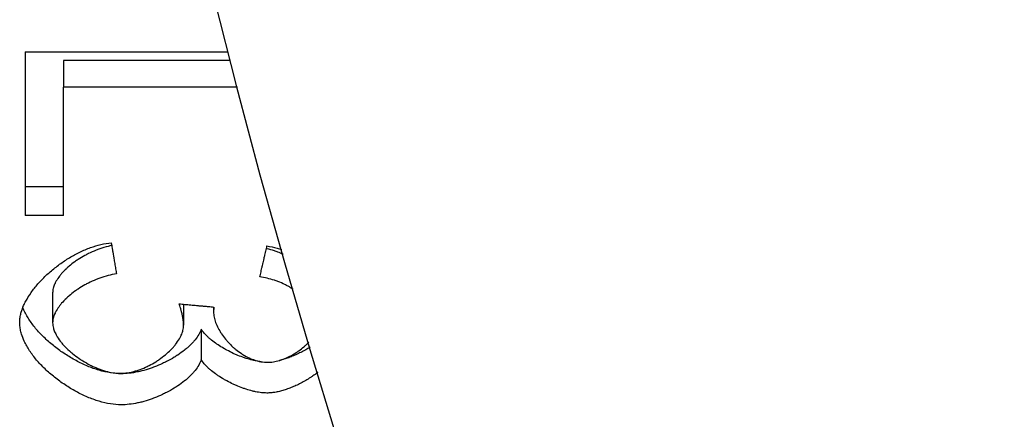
# Model space of a CAD drawing. Header units: millimetres. Extents: x 226749 to 325316, y -44191 to 40236.
# Tile 141 of 164: x 294289.41 to 294300.02, y 13126.43 to 13130.74. Entities that reach past the tile are written whole.
import ezdxf

# ---------------------------------------------------------------- set-up
doc = ezdxf.new("R2010")
doc.units = ezdxf.units.MM
doc.header["$LTSCALE"] = 100
doc.layers.add('K_URZĄDZENIA', color=4, linetype='Continuous')

# ---------------------------------------------------------------- blocks, each defined once
blk = doc.blocks.new('ZBIORNIK_RZUT')
at = {"layer": 'K_URZĄDZENIA'}
for p, q in [((149044.09, 96686.754), (149044.09, 96684.88)), ((149043.709, 96684.467), (149043.709, 96686.656)), ((149046.462, 96686.497), (149046.515, 96686.497)), ((149046.699, 96686.364), (149047.028, 96686.364)), ((149046.432, 96686.174), (149046.658, 96686.174)), ((149043.801, 96684.88), (149044.09, 96684.88)), ((149045.473, 96684.88), (149044.09, 96684.88)), ((149045.473, 96684.88), (149045.473, 96684.467)), ((149046.308, 96684.763), (149046.631, 96684.763)), ((149043.709, 96684.467), (149045.473, 96684.467))]:
    blk.add_line(p, q, dxfattribs=at)
blk.add_arc((149022.864, 96768.028), 84, 275.80773, 84.19227, dxfattribs=at)
for points, knots in [([(149047.166, 96687.621), (149047.167, 96687.619), (149047.169, 96687.618), (149047.17, 96687.616), (149047.182, 96687.6), (149047.194, 96687.584), (149047.205, 96687.567), (149047.211, 96687.558), (149047.217, 96687.55), (149047.222, 96687.541), (149047.233, 96687.524), (149047.244, 96687.507), (149047.254, 96687.49), (149047.259, 96687.481), (149047.264, 96687.473), (149047.269, 96687.464), (149047.279, 96687.446), (149047.288, 96687.429), (149047.296, 96687.411), (149047.301, 96687.403), (149047.305, 96687.394), (149047.309, 96687.385), (149047.317, 96687.368), (149047.324, 96687.35), (149047.331, 96687.333), (149047.335, 96687.324), (149047.338, 96687.316), (149047.341, 96687.307), (149047.347, 96687.29), (149047.353, 96687.273), (149047.358, 96687.256), (149047.361, 96687.248), (149047.363, 96687.239), (149047.365, 96687.231), (149047.37, 96687.215), (149047.374, 96687.199), (149047.377, 96687.183), (149047.379, 96687.175), (149047.38, 96687.167), (149047.382, 96687.159), (149047.384, 96687.144), (149047.386, 96687.129), (149047.387, 96687.115), (149047.389, 96687.1), (149047.389, 96687.086), (149047.389, 96687.073)], [0.5379829, 0.5379829, 0.5379829, 0.5379829, 0.5416667, 0.5416667, 0.5416667, 0.5833333, 0.5833333, 0.5833333, 0.6041667, 0.6041667, 0.6041667, 0.6458333, 0.6458333, 0.6458333, 0.6666667, 0.6666667, 0.6666667, 0.7083333, 0.7083333, 0.7083333, 0.7291667, 0.7291667, 0.7291667, 0.7708333, 0.7708333, 0.7708333, 0.7916667, 0.7916667, 0.7916667, 0.8333333, 0.8333333, 0.8333333, 0.8541667, 0.8541667, 0.8541667, 0.8958333, 0.8958333, 0.8958333, 0.9166667, 0.9166667, 0.9166667, 0.9583333, 0.9583333, 0.9583333, 1, 1, 1, 1]), ([(149047.058, 96687.081), (149047.058, 96687.101), (149047.056, 96687.121), (149047.053, 96687.142), (149047.05, 96687.162), (149047.045, 96687.183), (149047.039, 96687.204), (149047.036, 96687.215), (149047.033, 96687.225), (149047.029, 96687.236), (149047.022, 96687.256), (149047.013, 96687.277), (149047.004, 96687.298), (149046.999, 96687.308), (149046.994, 96687.318), (149046.988, 96687.329), (149046.978, 96687.349), (149046.966, 96687.369), (149046.953, 96687.388), (149046.947, 96687.398), (149046.94, 96687.407), (149046.934, 96687.416), (149046.92, 96687.435), (149046.906, 96687.453), (149046.892, 96687.47), (149046.884, 96687.478), (149046.877, 96687.487), (149046.869, 96687.495), (149046.86, 96687.504), (149046.85, 96687.514), (149046.84, 96687.523)], [0, 0, 0, 0, 0.0833333, 0.0833333, 0.0833333, 0.1666667, 0.1666667, 0.1666667, 0.2083333, 0.2083333, 0.2083333, 0.2916667, 0.2916667, 0.2916667, 0.3333333, 0.3333333, 0.3333333, 0.4166667, 0.4166667, 0.4166667, 0.4583333, 0.4583333, 0.4583333, 0.5416667, 0.5416667, 0.5416667, 0.5833333, 0.5833333, 0.5833333, 0.6346656, 0.6346656, 0.6346656, 0.6346656]), ([(149046.893, 96687.538), (149046.903, 96687.522), (149046.913, 96687.506), (149046.922, 96687.49), (149046.927, 96687.481), (149046.932, 96687.473), (149046.937, 96687.464), (149046.946, 96687.446), (149046.955, 96687.429), (149046.964, 96687.411), (149046.968, 96687.403), (149046.972, 96687.394), (149046.976, 96687.385), (149046.984, 96687.368), (149046.991, 96687.35), (149046.998, 96687.333), (149047.002, 96687.324), (149047.005, 96687.316), (149047.008, 96687.307), (149047.014, 96687.29), (149047.02, 96687.273), (149047.025, 96687.256), (149047.028, 96687.248), (149047.03, 96687.239), (149047.032, 96687.231), (149047.034, 96687.223), (149047.036, 96687.215), (149047.038, 96687.208)], [0.606568, 0.606568, 0.606568, 0.606568, 0.6458333, 0.6458333, 0.6458333, 0.6666667, 0.6666667, 0.6666667, 0.7083333, 0.7083333, 0.7083333, 0.7291667, 0.7291667, 0.7291667, 0.7708333, 0.7708333, 0.7708333, 0.7916667, 0.7916667, 0.7916667, 0.8333333, 0.8333333, 0.8333333, 0.8541667, 0.8541667, 0.8541667, 0.8741398, 0.8741398, 0.8741398, 0.8741398]), ([(149046.269, 96687.355), (149046.258, 96687.337), (149046.248, 96687.319), (149046.237, 96687.301), (149046.231, 96687.289), (149046.225, 96687.277), (149046.219, 96687.265), (149046.207, 96687.241), (149046.196, 96687.216), (149046.187, 96687.191), (149046.182, 96687.179), (149046.177, 96687.166), (149046.173, 96687.153), (149046.164, 96687.127), (149046.157, 96687.101), (149046.151, 96687.075), (149046.145, 96687.049), (149046.14, 96687.022), (149046.137, 96686.996)], [0.6008751, 0.6008751, 0.6008751, 0.6008751, 0.6666667, 0.6666667, 0.6666667, 0.7083333, 0.7083333, 0.7083333, 0.7916667, 0.7916667, 0.7916667, 0.8333333, 0.8333333, 0.8333333, 0.9166667, 0.9166667, 0.9166667, 1, 1, 1, 1]), ([(149045.803, 96687.073), (149045.809, 96687.109), (149045.816, 96687.146), (149045.827, 96687.182), (149045.831, 96687.199), (149045.836, 96687.215), (149045.842, 96687.232)], [0, 0, 0, 0, 0.0833333, 0.0833333, 0.0833333, 0.121849, 0.121849, 0.121849, 0.121849]), ([(149045.893, 96687.247), (149045.884, 96687.228), (149045.877, 96687.21), (149045.869, 96687.191), (149045.865, 96687.179), (149045.86, 96687.166), (149045.856, 96687.153), (149045.847, 96687.127), (149045.84, 96687.101), (149045.834, 96687.075), (149045.834, 96687.072), (149045.833, 96687.069), (149045.832, 96687.067)], [0.7296475, 0.7296475, 0.7296475, 0.7296475, 0.7916667, 0.7916667, 0.7916667, 0.8333333, 0.8333333, 0.8333333, 0.9166667, 0.9166667, 0.9166667, 0.9256118, 0.9256118, 0.9256118, 0.9256118]), ([(149046.137, 96686.996), (149046.128, 96686.998), (149046.119, 96687), (149046.11, 96687.002), (149046.1, 96687.004), (149046.091, 96687.007), (149046.082, 96687.009), (149046.077, 96687.01), (149046.073, 96687.011), (149046.068, 96687.012), (149046.059, 96687.014), (149046.05, 96687.016), (149046.04, 96687.018), (149046.036, 96687.02), (149046.031, 96687.021), (149046.026, 96687.022), (149046.017, 96687.024), (149046.008, 96687.026), (149045.999, 96687.028), (149045.994, 96687.029), (149045.989, 96687.03), (149045.985, 96687.031), (149045.975, 96687.034), (149045.966, 96687.036), (149045.957, 96687.038), (149045.952, 96687.039), (149045.948, 96687.04), (149045.943, 96687.041), (149045.934, 96687.043), (149045.924, 96687.045), (149045.915, 96687.047), (149045.91, 96687.049), (149045.906, 96687.05), (149045.901, 96687.051), (149045.892, 96687.053), (149045.883, 96687.055), (149045.873, 96687.057), (149045.869, 96687.058), (149045.864, 96687.059), (149045.859, 96687.06), (149045.85, 96687.063), (149045.841, 96687.065), (149045.831, 96687.067), (149045.822, 96687.069), (149045.813, 96687.071), (149045.803, 96687.073)], [0, 0, 0, 0, 0.00363674, 0.00363674, 0.00363674, 0.00727348, 0.00727348, 0.00727348, 0.00909185, 0.00909185, 0.00909185, 0.01272859, 0.01272859, 0.01272859, 0.01454696, 0.01454696, 0.01454696, 0.0181837, 0.0181837, 0.0181837, 0.02000207, 0.02000207, 0.02000207, 0.02363881, 0.02363881, 0.02363881, 0.02545718, 0.02545718, 0.02545718, 0.02909392, 0.02909392, 0.02909392, 0.03091229, 0.03091229, 0.03091229, 0.03454903, 0.03454903, 0.03454903, 0.0363674, 0.0363674, 0.0363674, 0.04000414, 0.04000414, 0.04000414, 0.04364088, 0.04364088, 0.04364088, 0.04364088]), ([(149046.515, 96686.497), (149046.533, 96686.497), (149046.551, 96686.499), (149046.57, 96686.503), (149046.589, 96686.507), (149046.609, 96686.512), (149046.629, 96686.52), (149046.638, 96686.523), (149046.649, 96686.528), (149046.659, 96686.532), (149046.679, 96686.541), (149046.699, 96686.552), (149046.719, 96686.564), (149046.73, 96686.57), (149046.74, 96686.576), (149046.75, 96686.583), (149046.77, 96686.596), (149046.79, 96686.611), (149046.809, 96686.627), (149046.819, 96686.635), (149046.828, 96686.643), (149046.838, 96686.652), (149046.857, 96686.669), (149046.875, 96686.687), (149046.893, 96686.706), (149046.901, 96686.716), (149046.91, 96686.726), (149046.918, 96686.736), (149046.934, 96686.756), (149046.95, 96686.777), (149046.964, 96686.798), (149046.971, 96686.809), (149046.978, 96686.82), (149046.985, 96686.831), (149046.997, 96686.853), (149047.009, 96686.876), (149047.019, 96686.9), (149047.024, 96686.911), (149047.028, 96686.923), (149047.032, 96686.935), (149047.041, 96686.959), (149047.047, 96686.983), (149047.051, 96687.008), (149047.056, 96687.032), (149047.058, 96687.057), (149047.058, 96687.081)], [0, 0, 0, 0, 0.083333, 0.083333, 0.083333, 0.166667, 0.166667, 0.166667, 0.208333, 0.208333, 0.208333, 0.291667, 0.291667, 0.291667, 0.333333, 0.333333, 0.333333, 0.416667, 0.416667, 0.416667, 0.458333, 0.458333, 0.458333, 0.541667, 0.541667, 0.541667, 0.583333, 0.583333, 0.583333, 0.666667, 0.666667, 0.666667, 0.708333, 0.708333, 0.708333, 0.791667, 0.791667, 0.791667, 0.833333, 0.833333, 0.833333, 0.916667, 0.916667, 0.916667, 1, 1, 1, 1]), ([(149047.052, 96687.011), (149047.049, 96686.991), (149047.046, 96686.971), (149047.042, 96686.95), (149047.039, 96686.939), (149047.037, 96686.927), (149047.034, 96686.916), (149047.029, 96686.894), (149047.022, 96686.871), (149047.015, 96686.848), (149047.011, 96686.836), (149047.007, 96686.824), (149047.003, 96686.813), (149046.995, 96686.79), (149046.986, 96686.766), (149046.976, 96686.743), (149046.971, 96686.732), (149046.966, 96686.72), (149046.961, 96686.709), (149046.95, 96686.686), (149046.939, 96686.663), (149046.927, 96686.641), (149046.921, 96686.63), (149046.915, 96686.619), (149046.909, 96686.608), (149046.897, 96686.587), (149046.884, 96686.566), (149046.871, 96686.546), (149046.864, 96686.536), (149046.858, 96686.526), (149046.851, 96686.517), (149046.837, 96686.498), (149046.823, 96686.479), (149046.809, 96686.463), (149046.802, 96686.454), (149046.795, 96686.446), (149046.787, 96686.438), (149046.773, 96686.423), (149046.758, 96686.409), (149046.743, 96686.396), (149046.729, 96686.384), (149046.714, 96686.373), (149046.699, 96686.364)], [0.0871282, 0.0871282, 0.0871282, 0.0871282, 0.1666667, 0.1666667, 0.1666667, 0.2083333, 0.2083333, 0.2083333, 0.2916667, 0.2916667, 0.2916667, 0.3333333, 0.3333333, 0.3333333, 0.4166667, 0.4166667, 0.4166667, 0.4583333, 0.4583333, 0.4583333, 0.5416667, 0.5416667, 0.5416667, 0.5833333, 0.5833333, 0.5833333, 0.6666667, 0.6666667, 0.6666667, 0.7083333, 0.7083333, 0.7083333, 0.7916667, 0.7916667, 0.7916667, 0.8333333, 0.8333333, 0.8333333, 0.9166667, 0.9166667, 0.9166667, 1, 1, 1, 1]), ([(149047.389, 96687.073), (149047.389, 96687.054), (149047.388, 96687.034), (149047.386, 96687.014), (149047.383, 96686.993), (149047.38, 96686.972), (149047.375, 96686.95), (149047.373, 96686.939), (149047.37, 96686.927), (149047.368, 96686.916), (149047.362, 96686.894), (149047.355, 96686.871), (149047.348, 96686.848), (149047.344, 96686.836), (149047.34, 96686.824), (149047.336, 96686.813), (149047.328, 96686.79), (149047.318, 96686.766), (149047.308, 96686.743), (149047.303, 96686.732), (149047.298, 96686.72), (149047.293, 96686.709), (149047.282, 96686.686), (149047.271, 96686.663), (149047.259, 96686.641), (149047.253, 96686.63), (149047.247, 96686.619), (149047.241, 96686.608), (149047.228, 96686.587), (149047.215, 96686.566), (149047.202, 96686.546), (149047.195, 96686.536), (149047.188, 96686.526), (149047.182, 96686.517), (149047.168, 96686.498), (149047.154, 96686.479), (149047.139, 96686.463), (149047.132, 96686.454), (149047.125, 96686.446), (149047.117, 96686.438), (149047.103, 96686.423), (149047.088, 96686.409), (149047.073, 96686.396), (149047.058, 96686.384), (149047.043, 96686.373), (149047.028, 96686.364)], [0, 0, 0, 0, 0.083333, 0.083333, 0.083333, 0.166667, 0.166667, 0.166667, 0.208333, 0.208333, 0.208333, 0.291667, 0.291667, 0.291667, 0.333333, 0.333333, 0.333333, 0.416667, 0.416667, 0.416667, 0.458333, 0.458333, 0.458333, 0.541667, 0.541667, 0.541667, 0.583333, 0.583333, 0.583333, 0.666667, 0.666667, 0.666667, 0.708333, 0.708333, 0.708333, 0.791667, 0.791667, 0.791667, 0.833333, 0.833333, 0.833333, 0.916667, 0.916667, 0.916667, 1, 1, 1, 1]), ([(149046.427, 96686.126), (149046.428, 96686.137), (149046.429, 96686.147), (149046.43, 96686.158), (149046.431, 96686.168), (149046.432, 96686.178), (149046.433, 96686.189), (149046.434, 96686.194), (149046.434, 96686.199), (149046.435, 96686.205), (149046.435, 96686.215), (149046.436, 96686.225), (149046.437, 96686.236), (149046.438, 96686.241), (149046.438, 96686.246), (149046.439, 96686.252), (149046.44, 96686.262), (149046.441, 96686.273), (149046.442, 96686.283), (149046.442, 96686.288), (149046.443, 96686.293), (149046.443, 96686.299), (149046.444, 96686.309), (149046.445, 96686.32), (149046.446, 96686.33), (149046.447, 96686.335), (149046.447, 96686.34), (149046.448, 96686.346), (149046.449, 96686.356), (149046.449, 96686.367), (149046.45, 96686.377), (149046.451, 96686.382), (149046.451, 96686.387), (149046.452, 96686.393), (149046.453, 96686.408), (149046.455, 96686.424), (149046.456, 96686.44), (149046.458, 96686.461), (149046.46, 96686.481), (149046.462, 96686.502)], [0, 0, 0, 0, 0.00315723, 0.00315723, 0.00315723, 0.00631446, 0.00631446, 0.00631446, 0.00789307, 0.00789307, 0.00789307, 0.0110503, 0.0110503, 0.0110503, 0.01262891, 0.01262891, 0.01262891, 0.01578614, 0.01578614, 0.01578614, 0.01736475, 0.01736475, 0.01736475, 0.02052198, 0.02052198, 0.02052198, 0.02210059, 0.02210059, 0.02210059, 0.02525782, 0.02525782, 0.02525782, 0.02683644, 0.02683644, 0.02683644, 0.03157228, 0.03157228, 0.03157228, 0.03788673, 0.03788673, 0.03788673, 0.03788673]), ([(149046.462, 96686.502), (149046.464, 96686.502), (149046.466, 96686.502), (149046.468, 96686.502), (149046.47, 96686.501), (149046.471, 96686.501), (149046.473, 96686.501), (149046.474, 96686.501), (149046.475, 96686.501), (149046.476, 96686.5), (149046.478, 96686.5), (149046.479, 96686.5), (149046.481, 96686.5), (149046.482, 96686.5), (149046.483, 96686.5), (149046.483, 96686.499), (149046.485, 96686.499), (149046.487, 96686.499), (149046.488, 96686.499), (149046.489, 96686.499), (149046.49, 96686.499), (149046.49, 96686.499), (149046.492, 96686.498), (149046.493, 96686.498), (149046.495, 96686.498), (149046.496, 96686.498), (149046.496, 96686.498), (149046.497, 96686.498), (149046.498, 96686.498), (149046.5, 96686.498), (149046.501, 96686.498), (149046.502, 96686.498), (149046.502, 96686.498), (149046.503, 96686.497), (149046.505, 96686.497), (149046.507, 96686.497), (149046.509, 96686.497), (149046.511, 96686.497), (149046.513, 96686.497), (149046.515, 96686.497)], [0, 0, 0, 0, 0.083333, 0.083333, 0.083333, 0.166667, 0.166667, 0.166667, 0.208333, 0.208333, 0.208333, 0.291667, 0.291667, 0.291667, 0.333333, 0.333333, 0.333333, 0.416667, 0.416667, 0.416667, 0.458333, 0.458333, 0.458333, 0.541667, 0.541667, 0.541667, 0.583333, 0.583333, 0.583333, 0.666667, 0.666667, 0.666667, 0.708333, 0.708333, 0.708333, 0.833333, 0.833333, 0.833333, 1, 1, 1, 1]), ([(149046.699, 96686.364), (149046.718, 96686.358), (149046.738, 96686.349), (149046.757, 96686.338), (149046.777, 96686.327), (149046.796, 96686.314), (149046.815, 96686.298), (149046.825, 96686.291), (149046.834, 96686.282), (149046.844, 96686.274), (149046.863, 96686.256), (149046.882, 96686.237), (149046.9, 96686.216), (149046.909, 96686.206), (149046.918, 96686.195), (149046.927, 96686.184), (149046.945, 96686.161), (149046.962, 96686.137), (149046.979, 96686.112), (149046.987, 96686.099), (149046.996, 96686.086), (149047.004, 96686.073), (149047.02, 96686.047), (149047.035, 96686.019), (149047.049, 96685.991), (149047.057, 96685.977), (149047.063, 96685.963), (149047.07, 96685.948), (149047.084, 96685.919), (149047.096, 96685.89), (149047.108, 96685.86), (149047.113, 96685.845), (149047.119, 96685.83), (149047.124, 96685.815), (149047.134, 96685.785), (149047.143, 96685.754), (149047.151, 96685.724), (149047.155, 96685.709), (149047.158, 96685.694), (149047.161, 96685.678), (149047.168, 96685.648), (149047.173, 96685.618), (149047.176, 96685.589), (149047.179, 96685.559), (149047.181, 96685.53), (149047.181, 96685.502)], [0, 0, 0, 0, 0.083333, 0.083333, 0.083333, 0.166667, 0.166667, 0.166667, 0.208333, 0.208333, 0.208333, 0.291667, 0.291667, 0.291667, 0.333333, 0.333333, 0.333333, 0.416667, 0.416667, 0.416667, 0.458333, 0.458333, 0.458333, 0.541667, 0.541667, 0.541667, 0.583333, 0.583333, 0.583333, 0.666667, 0.666667, 0.666667, 0.708333, 0.708333, 0.708333, 0.791667, 0.791667, 0.791667, 0.833333, 0.833333, 0.833333, 0.916667, 0.916667, 0.916667, 1, 1, 1, 1]), ([(149047.028, 96686.364), (149047.047, 96686.358), (149047.067, 96686.349), (149047.087, 96686.338), (149047.106, 96686.327), (149047.126, 96686.314), (149047.146, 96686.298), (149047.155, 96686.291), (149047.165, 96686.282), (149047.175, 96686.274), (149047.194, 96686.256), (149047.213, 96686.237), (149047.232, 96686.216), (149047.241, 96686.206), (149047.25, 96686.195), (149047.259, 96686.184), (149047.277, 96686.161), (149047.295, 96686.137), (149047.312, 96686.112), (149047.32, 96686.099), (149047.328, 96686.086), (149047.337, 96686.073), (149047.353, 96686.047), (149047.368, 96686.019), (149047.383, 96685.991), (149047.39, 96685.977), (149047.397, 96685.963), (149047.404, 96685.948), (149047.418, 96685.919), (149047.43, 96685.89), (149047.442, 96685.86), (149047.448, 96685.845), (149047.453, 96685.83), (149047.458, 96685.815), (149047.469, 96685.785), (149047.478, 96685.754), (149047.486, 96685.724), (149047.49, 96685.709), (149047.493, 96685.694), (149047.496, 96685.678), (149047.503, 96685.648), (149047.508, 96685.618), (149047.511, 96685.589), (149047.515, 96685.559), (149047.516, 96685.53), (149047.516, 96685.502)], [0, 0, 0, 0, 0.083333, 0.083333, 0.083333, 0.166667, 0.166667, 0.166667, 0.208333, 0.208333, 0.208333, 0.291667, 0.291667, 0.291667, 0.333333, 0.333333, 0.333333, 0.416667, 0.416667, 0.416667, 0.458333, 0.458333, 0.458333, 0.541667, 0.541667, 0.541667, 0.583333, 0.583333, 0.583333, 0.666667, 0.666667, 0.666667, 0.708333, 0.708333, 0.708333, 0.791667, 0.791667, 0.791667, 0.833333, 0.833333, 0.833333, 0.916667, 0.916667, 0.916667, 1, 1, 1, 1]), ([(149046.658, 96686.174), (149046.653, 96686.174), (149046.648, 96686.174), (149046.642, 96686.174), (149046.637, 96686.174), (149046.632, 96686.173), (149046.626, 96686.173), (149046.623, 96686.173), (149046.62, 96686.172), (149046.618, 96686.172), (149046.612, 96686.172), (149046.606, 96686.171), (149046.6, 96686.17), (149046.597, 96686.17), (149046.595, 96686.169), (149046.592, 96686.169), (149046.586, 96686.168), (149046.58, 96686.167), (149046.573, 96686.166), (149046.57, 96686.165), (149046.567, 96686.165), (149046.564, 96686.164), (149046.558, 96686.163), (149046.551, 96686.162), (149046.545, 96686.16), (149046.542, 96686.159), (149046.538, 96686.159), (149046.535, 96686.158), (149046.528, 96686.156), (149046.522, 96686.155), (149046.515, 96686.153), (149046.511, 96686.152), (149046.508, 96686.151), (149046.504, 96686.15), (149046.494, 96686.147), (149046.483, 96686.144), (149046.472, 96686.141), (149046.458, 96686.136), (149046.443, 96686.132), (149046.427, 96686.126)], [0, 0, 0, 0, 0.083333, 0.083333, 0.083333, 0.166667, 0.166667, 0.166667, 0.208333, 0.208333, 0.208333, 0.291667, 0.291667, 0.291667, 0.333333, 0.333333, 0.333333, 0.416667, 0.416667, 0.416667, 0.458333, 0.458333, 0.458333, 0.541667, 0.541667, 0.541667, 0.583333, 0.583333, 0.583333, 0.666667, 0.666667, 0.666667, 0.708333, 0.708333, 0.708333, 0.833333, 0.833333, 0.833333, 1, 1, 1, 1]), ([(149047.176, 96685.494), (149047.176, 96685.519), (149047.174, 96685.544), (149047.17, 96685.57), (149047.166, 96685.595), (149047.161, 96685.621), (149047.154, 96685.647), (149047.15, 96685.66), (149047.146, 96685.673), (149047.142, 96685.686), (149047.133, 96685.712), (149047.122, 96685.738), (149047.111, 96685.764), (149047.105, 96685.777), (149047.099, 96685.789), (149047.093, 96685.802), (149047.08, 96685.827), (149047.066, 96685.852), (149047.051, 96685.876), (149047.043, 96685.888), (149047.035, 96685.9), (149047.027, 96685.911), (149047.011, 96685.934), (149046.994, 96685.957), (149046.977, 96685.978), (149046.968, 96685.988), (149046.959, 96685.998), (149046.95, 96686.008), (149046.932, 96686.028), (149046.913, 96686.047), (149046.894, 96686.064), (149046.884, 96686.072), (149046.874, 96686.08), (149046.865, 96686.088), (149046.845, 96686.103), (149046.825, 96686.117), (149046.805, 96686.129), (149046.795, 96686.134), (149046.785, 96686.14), (149046.775, 96686.144), (149046.76, 96686.152), (149046.745, 96686.158), (149046.731, 96686.162), (149046.726, 96686.164), (149046.721, 96686.165), (149046.716, 96686.167), (149046.706, 96686.169), (149046.696, 96686.171), (149046.687, 96686.172), (149046.677, 96686.174), (149046.667, 96686.174), (149046.658, 96686.174)], [0, 0, 0, 0, 0.083333, 0.083333, 0.083333, 0.166667, 0.166667, 0.166667, 0.208333, 0.208333, 0.208333, 0.291667, 0.291667, 0.291667, 0.333333, 0.333333, 0.333333, 0.416667, 0.416667, 0.416667, 0.458333, 0.458333, 0.458333, 0.541667, 0.541667, 0.541667, 0.583333, 0.583333, 0.583333, 0.666667, 0.666667, 0.666667, 0.708333, 0.708333, 0.708333, 0.791667, 0.791667, 0.791667, 0.833333, 0.833333, 0.833333, 0.895833, 0.895833, 0.895833, 0.916667, 0.916667, 0.916667, 0.958333, 0.958333, 0.958333, 1, 1, 1, 1]), ([(149047.181, 96685.502), (149047.181, 96685.464), (149047.178, 96685.425), (149047.171, 96685.385), (149047.165, 96685.345), (149047.155, 96685.304), (149047.143, 96685.263), (149047.137, 96685.242), (149047.13, 96685.221), (149047.123, 96685.201), (149047.108, 96685.159), (149047.09, 96685.118), (149047.071, 96685.077), (149047.061, 96685.056), (149047.051, 96685.036), (149047.04, 96685.016), (149047.018, 96684.975), (149046.994, 96684.935), (149046.969, 96684.897), (149046.956, 96684.877), (149046.943, 96684.858), (149046.93, 96684.839), (149046.903, 96684.802), (149046.874, 96684.766), (149046.844, 96684.731), (149046.829, 96684.714), (149046.814, 96684.697), (149046.799, 96684.681), (149046.768, 96684.649), (149046.736, 96684.618), (149046.704, 96684.59), (149046.688, 96684.577), (149046.671, 96684.563), (149046.655, 96684.551), (149046.622, 96684.525), (149046.588, 96684.503), (149046.555, 96684.484), (149046.538, 96684.474), (149046.521, 96684.465), (149046.504, 96684.458), (149046.492, 96684.452), (149046.48, 96684.447), (149046.468, 96684.442)], [0, 0, 0, 0, 0.0833333, 0.0833333, 0.0833333, 0.1666667, 0.1666667, 0.1666667, 0.2083333, 0.2083333, 0.2083333, 0.2916667, 0.2916667, 0.2916667, 0.3333333, 0.3333333, 0.3333333, 0.4166667, 0.4166667, 0.4166667, 0.4583333, 0.4583333, 0.4583333, 0.5416667, 0.5416667, 0.5416667, 0.5833333, 0.5833333, 0.5833333, 0.6666667, 0.6666667, 0.6666667, 0.7083333, 0.7083333, 0.7083333, 0.7916667, 0.7916667, 0.7916667, 0.8333333, 0.8333333, 0.8333333, 0.863347, 0.863347, 0.863347, 0.863347]), ([(149047.516, 96685.502), (149047.516, 96685.464), (149047.513, 96685.425), (149047.506, 96685.385), (149047.5, 96685.345), (149047.49, 96685.304), (149047.478, 96685.263), (149047.472, 96685.242), (149047.465, 96685.221), (149047.457, 96685.201), (149047.442, 96685.159), (149047.425, 96685.118), (149047.405, 96685.077), (149047.395, 96685.056), (149047.384, 96685.036), (149047.373, 96685.016), (149047.351, 96684.975), (149047.327, 96684.935), (149047.301, 96684.897), (149047.289, 96684.877), (149047.275, 96684.858), (149047.262, 96684.839), (149047.234, 96684.802), (149047.205, 96684.766), (149047.175, 96684.731), (149047.16, 96684.714), (149047.145, 96684.697), (149047.129, 96684.681), (149047.098, 96684.649), (149047.066, 96684.618), (149047.033, 96684.59), (149047.016, 96684.577), (149047, 96684.563), (149046.983, 96684.551), (149046.949, 96684.525), (149046.916, 96684.503), (149046.881, 96684.484), (149046.864, 96684.474), (149046.847, 96684.465), (149046.83, 96684.458), (149046.805, 96684.446), (149046.779, 96684.436), (149046.754, 96684.428), (149046.745, 96684.425), (149046.737, 96684.423), (149046.729, 96684.421), (149046.712, 96684.417), (149046.695, 96684.414), (149046.678, 96684.412), (149046.662, 96684.409), (149046.646, 96684.408), (149046.629, 96684.408)], [0, 0, 0, 0, 0.083333, 0.083333, 0.083333, 0.166667, 0.166667, 0.166667, 0.208333, 0.208333, 0.208333, 0.291667, 0.291667, 0.291667, 0.333333, 0.333333, 0.333333, 0.416667, 0.416667, 0.416667, 0.458333, 0.458333, 0.458333, 0.541667, 0.541667, 0.541667, 0.583333, 0.583333, 0.583333, 0.666667, 0.666667, 0.666667, 0.708333, 0.708333, 0.708333, 0.791667, 0.791667, 0.791667, 0.833333, 0.833333, 0.833333, 0.895833, 0.895833, 0.895833, 0.916667, 0.916667, 0.916667, 0.958333, 0.958333, 0.958333, 1, 1, 1, 1]), ([(149045.77, 96685.395), (149045.779, 96685.397), (149045.789, 96685.398), (149045.798, 96685.4), (149045.807, 96685.402), (149045.817, 96685.403), (149045.826, 96685.405), (149045.831, 96685.405), (149045.835, 96685.406), (149045.84, 96685.407), (149045.849, 96685.409), (149045.859, 96685.41), (149045.868, 96685.412), (149045.873, 96685.412), (149045.877, 96685.413), (149045.882, 96685.414), (149045.891, 96685.416), (149045.9, 96685.417), (149045.91, 96685.419), (149045.914, 96685.419), (149045.919, 96685.42), (149045.924, 96685.421), (149045.933, 96685.423), (149045.942, 96685.424), (149045.952, 96685.426), (149045.956, 96685.426), (149045.961, 96685.427), (149045.965, 96685.428), (149045.975, 96685.43), (149045.984, 96685.431), (149045.993, 96685.433), (149045.998, 96685.433), (149046.003, 96685.434), (149046.007, 96685.435), (149046.016, 96685.437), (149046.026, 96685.438), (149046.035, 96685.44), (149046.04, 96685.44), (149046.044, 96685.441), (149046.049, 96685.442), (149046.058, 96685.444), (149046.067, 96685.445), (149046.077, 96685.447), (149046.086, 96685.448), (149046.095, 96685.45), (149046.104, 96685.451)], [0, 0, 0, 0, 0.00360946, 0.00360946, 0.00360946, 0.00721892, 0.00721892, 0.00721892, 0.00902365, 0.00902365, 0.00902365, 0.01263311, 0.01263311, 0.01263311, 0.01443784, 0.01443784, 0.01443784, 0.0180473, 0.0180473, 0.0180473, 0.01985203, 0.01985203, 0.01985203, 0.02346148, 0.02346148, 0.02346148, 0.02526621, 0.02526621, 0.02526621, 0.02887567, 0.02887567, 0.02887567, 0.0306804, 0.0306804, 0.0306804, 0.03428986, 0.03428986, 0.03428986, 0.03609459, 0.03609459, 0.03609459, 0.03970405, 0.03970405, 0.03970405, 0.04331351, 0.04331351, 0.04331351, 0.04331351]), ([(149046.629, 96684.408), (149046.615, 96684.408), (149046.6, 96684.409), (149046.585, 96684.411), (149046.57, 96684.413), (149046.555, 96684.416), (149046.539, 96684.419), (149046.532, 96684.421), (149046.524, 96684.423), (149046.516, 96684.425), (149046.493, 96684.432), (149046.47, 96684.441), (149046.446, 96684.451), (149046.43, 96684.458), (149046.415, 96684.465), (149046.399, 96684.474), (149046.367, 96684.491), (149046.336, 96684.51), (149046.305, 96684.532), (149046.289, 96684.543), (149046.273, 96684.555), (149046.258, 96684.567), (149046.227, 96684.591), (149046.197, 96684.618), (149046.167, 96684.647), (149046.152, 96684.661), (149046.138, 96684.676), (149046.123, 96684.691), (149046.094, 96684.721), (149046.067, 96684.753), (149046.04, 96684.787), (149046.027, 96684.804), (149046.014, 96684.821), (149046.001, 96684.838), (149045.976, 96684.873), (149045.952, 96684.908), (149045.93, 96684.945), (149045.919, 96684.963), (149045.908, 96684.982), (149045.898, 96685), (149045.878, 96685.038), (149045.859, 96685.075), (149045.843, 96685.113), (149045.835, 96685.132), (149045.828, 96685.151), (149045.821, 96685.17), (149045.807, 96685.208), (149045.796, 96685.246), (149045.787, 96685.284), (149045.779, 96685.322), (149045.773, 96685.359), (149045.77, 96685.395)], [0, 0, 0, 0, 0.041667, 0.041667, 0.041667, 0.083333, 0.083333, 0.083333, 0.104167, 0.104167, 0.104167, 0.166667, 0.166667, 0.166667, 0.208333, 0.208333, 0.208333, 0.291667, 0.291667, 0.291667, 0.333333, 0.333333, 0.333333, 0.416667, 0.416667, 0.416667, 0.458333, 0.458333, 0.458333, 0.541667, 0.541667, 0.541667, 0.583333, 0.583333, 0.583333, 0.666667, 0.666667, 0.666667, 0.708333, 0.708333, 0.708333, 0.791667, 0.791667, 0.791667, 0.833333, 0.833333, 0.833333, 0.916667, 0.916667, 0.916667, 1, 1, 1, 1]), ([(149045.798, 96685.4), (149045.8, 96685.387), (149045.803, 96685.374), (149045.807, 96685.361), (149045.814, 96685.331), (149045.823, 96685.302), (149045.833, 96685.273), (149045.838, 96685.259), (149045.843, 96685.245), (149045.849, 96685.231), (149045.86, 96685.203), (149045.872, 96685.176), (149045.885, 96685.149), (149045.892, 96685.136), (149045.899, 96685.123), (149045.906, 96685.11), (149045.92, 96685.085), (149045.934, 96685.06), (149045.95, 96685.037), (149045.957, 96685.025), (149045.965, 96685.014), (149045.973, 96685.003), (149045.989, 96684.98), (149046.006, 96684.959), (149046.022, 96684.94), (149046.031, 96684.93), (149046.039, 96684.92), (149046.048, 96684.911), (149046.065, 96684.893), (149046.083, 96684.876), (149046.1, 96684.86), (149046.109, 96684.853), (149046.118, 96684.845), (149046.127, 96684.838), (149046.145, 96684.825), (149046.163, 96684.813), (149046.18, 96684.803), (149046.189, 96684.797), (149046.198, 96684.793), (149046.207, 96684.789), (149046.22, 96684.782), (149046.233, 96684.777), (149046.246, 96684.773), (149046.25, 96684.772), (149046.254, 96684.771), (149046.258, 96684.77), (149046.267, 96684.767), (149046.275, 96684.766), (149046.284, 96684.765), (149046.292, 96684.764), (149046.3, 96684.763), (149046.308, 96684.763)], [0.0471859, 0.0471859, 0.0471859, 0.0471859, 0.0833333, 0.0833333, 0.0833333, 0.1666667, 0.1666667, 0.1666667, 0.2083333, 0.2083333, 0.2083333, 0.2916667, 0.2916667, 0.2916667, 0.3333333, 0.3333333, 0.3333333, 0.4166667, 0.4166667, 0.4166667, 0.4583333, 0.4583333, 0.4583333, 0.5416667, 0.5416667, 0.5416667, 0.5833333, 0.5833333, 0.5833333, 0.6666667, 0.6666667, 0.6666667, 0.7083333, 0.7083333, 0.7083333, 0.7916667, 0.7916667, 0.7916667, 0.8333333, 0.8333333, 0.8333333, 0.8958333, 0.8958333, 0.8958333, 0.9166667, 0.9166667, 0.9166667, 0.9583333, 0.9583333, 0.9583333, 1, 1, 1, 1]), ([(149046.104, 96685.451), (149046.109, 96685.421), (149046.115, 96685.391), (149046.123, 96685.361), (149046.131, 96685.331), (149046.14, 96685.302), (149046.15, 96685.273), (149046.155, 96685.259), (149046.16, 96685.245), (149046.166, 96685.231), (149046.177, 96685.203), (149046.19, 96685.176), (149046.203, 96685.149), (149046.21, 96685.136), (149046.216, 96685.123), (149046.223, 96685.11), (149046.238, 96685.085), (149046.252, 96685.06), (149046.268, 96685.037), (149046.276, 96685.025), (149046.284, 96685.014), (149046.292, 96685.003), (149046.308, 96684.98), (149046.325, 96684.959), (149046.342, 96684.94), (149046.35, 96684.93), (149046.359, 96684.92), (149046.368, 96684.911), (149046.385, 96684.893), (149046.403, 96684.876), (149046.421, 96684.86), (149046.43, 96684.853), (149046.439, 96684.845), (149046.448, 96684.838), (149046.466, 96684.825), (149046.484, 96684.813), (149046.502, 96684.803), (149046.511, 96684.797), (149046.52, 96684.793), (149046.529, 96684.789), (149046.542, 96684.782), (149046.555, 96684.777), (149046.568, 96684.773), (149046.572, 96684.772), (149046.577, 96684.771), (149046.581, 96684.77), (149046.59, 96684.767), (149046.598, 96684.766), (149046.607, 96684.765), (149046.615, 96684.764), (149046.623, 96684.763), (149046.631, 96684.763)], [0, 0, 0, 0, 0.083333, 0.083333, 0.083333, 0.166667, 0.166667, 0.166667, 0.208333, 0.208333, 0.208333, 0.291667, 0.291667, 0.291667, 0.333333, 0.333333, 0.333333, 0.416667, 0.416667, 0.416667, 0.458333, 0.458333, 0.458333, 0.541667, 0.541667, 0.541667, 0.583333, 0.583333, 0.583333, 0.666667, 0.666667, 0.666667, 0.708333, 0.708333, 0.708333, 0.791667, 0.791667, 0.791667, 0.833333, 0.833333, 0.833333, 0.895833, 0.895833, 0.895833, 0.916667, 0.916667, 0.916667, 0.958333, 0.958333, 0.958333, 1, 1, 1, 1]), ([(149046.631, 96684.763), (149046.641, 96684.763), (149046.651, 96684.764), (149046.661, 96684.765), (149046.671, 96684.767), (149046.681, 96684.769), (149046.691, 96684.772), (149046.696, 96684.773), (149046.701, 96684.774), (149046.706, 96684.776), (149046.721, 96684.781), (149046.737, 96684.788), (149046.752, 96684.796), (149046.763, 96684.801), (149046.773, 96684.807), (149046.783, 96684.813), (149046.804, 96684.826), (149046.825, 96684.841), (149046.845, 96684.857), (149046.856, 96684.866), (149046.866, 96684.875), (149046.876, 96684.884), (149046.896, 96684.902), (149046.916, 96684.922), (149046.935, 96684.944), (149046.945, 96684.955), (149046.954, 96684.966), (149046.964, 96684.977), (149046.982, 96685), (149047, 96685.024), (149047.017, 96685.049), (149047.026, 96685.062), (149047.034, 96685.074), (149047.042, 96685.087), (149047.058, 96685.113), (149047.073, 96685.14), (149047.087, 96685.167), (149047.093, 96685.18), (149047.1, 96685.194), (149047.106, 96685.208), (149047.119, 96685.235), (149047.13, 96685.263), (149047.139, 96685.291), (149047.144, 96685.305), (149047.148, 96685.319), (149047.152, 96685.332), (149047.16, 96685.36), (149047.166, 96685.388), (149047.17, 96685.415), (149047.174, 96685.442), (149047.176, 96685.468), (149047.176, 96685.494)], [0, 0, 0, 0, 0.041667, 0.041667, 0.041667, 0.083333, 0.083333, 0.083333, 0.104167, 0.104167, 0.104167, 0.166667, 0.166667, 0.166667, 0.208333, 0.208333, 0.208333, 0.291667, 0.291667, 0.291667, 0.333333, 0.333333, 0.333333, 0.416667, 0.416667, 0.416667, 0.458333, 0.458333, 0.458333, 0.541667, 0.541667, 0.541667, 0.583333, 0.583333, 0.583333, 0.666667, 0.666667, 0.666667, 0.708333, 0.708333, 0.708333, 0.791667, 0.791667, 0.791667, 0.833333, 0.833333, 0.833333, 0.916667, 0.916667, 0.916667, 1, 1, 1, 1]), ([(149045.165, 96684.88), (149045.165, 96684.869), (149045.165, 96684.857), (149045.165, 96684.846), (149045.165, 96684.834), (149045.165, 96684.823), (149045.165, 96684.812), (149045.165, 96684.806), (149045.165, 96684.8), (149045.165, 96684.794), (149045.165, 96684.783), (149045.165, 96684.771), (149045.165, 96684.76), (149045.165, 96684.754), (149045.165, 96684.748), (149045.165, 96684.743), (149045.165, 96684.731), (149045.165, 96684.72), (149045.165, 96684.708), (149045.165, 96684.702), (149045.165, 96684.697), (149045.165, 96684.691), (149045.165, 96684.679), (149045.165, 96684.668), (149045.165, 96684.656), (149045.165, 96684.651), (149045.165, 96684.645), (149045.165, 96684.639), (149045.165, 96684.628), (149045.165, 96684.616), (149045.165, 96684.605), (149045.165, 96684.599), (149045.165, 96684.593), (149045.165, 96684.588), (149045.165, 96684.57), (149045.165, 96684.553), (149045.165, 96684.536), (149045.165, 96684.513), (149045.165, 96684.49), (149045.165, 96684.467)], [0, 0, 0, 0, 0.00344576, 0.00344576, 0.00344576, 0.00689151, 0.00689151, 0.00689151, 0.00861439, 0.00861439, 0.00861439, 0.01206015, 0.01206015, 0.01206015, 0.01378303, 0.01378303, 0.01378303, 0.01722879, 0.01722879, 0.01722879, 0.01895166, 0.01895166, 0.01895166, 0.02239742, 0.02239742, 0.02239742, 0.0241203, 0.0241203, 0.0241203, 0.02756606, 0.02756606, 0.02756606, 0.02928893, 0.02928893, 0.02928893, 0.03445757, 0.03445757, 0.03445757, 0.04134908, 0.04134908, 0.04134908, 0.04134908])]:
    blk.add_open_spline(points, degree=3, knots=knots, dxfattribs=at)
blk.add_open_spline([(149043.801, 96686.679), (149043.801, 96686.08), (149043.801, 96685.48), (149043.801, 96684.88)], degree=3, dxfattribs=at)

msp = doc.modelspace()

# ---------------------------------------------------------------- block references
at = {"layer": 'K_URZĄDZENIA', "rotation": 270}
msp.add_blockref('ZBIORNIK_RZUT', (197604.999, 162174.098), dxfattribs=at)

doc.saveas('drawing.dxf')
